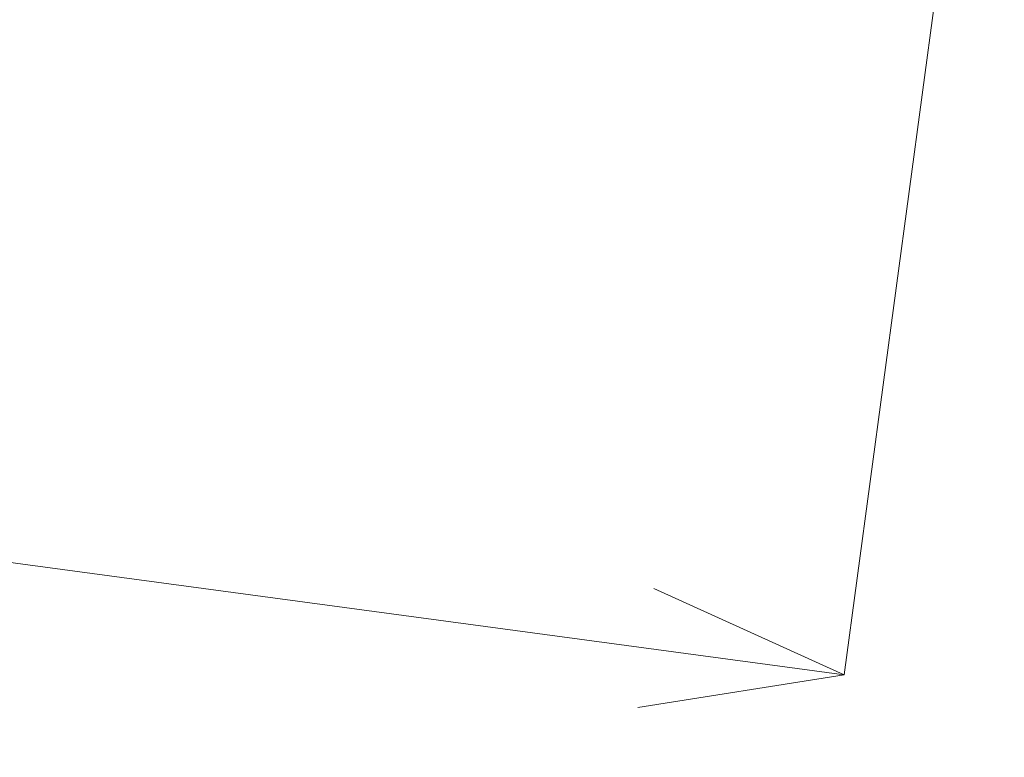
# Model space of a CAD drawing. Header units: millimetres. Extents: x -4738 to 65662, y -68080 to 6847.
# Tile 86 of 256: x -598 to 140, y -36554 to -36001. Entities that reach past the tile are written whole.
import ezdxf

# ---------------------------------------------------------------- set-up
doc = ezdxf.new("R2010")
doc.units = ezdxf.units.MM
doc.layers.add('COTAS_P', color=1, linetype='Continuous', lineweight=0)
doc.dimstyles.new('R19_100', dxfattribs={"dimtxt": 250, "dimasz": 150, "dimexe": 150, "dimexo": 80, "dimgap": 100, "dimtad": 1, "dimtih": 1, "dimtoh": 1, "dimdsep": 46, "dimcen": 0.09, "dimadec": 0, "dimazin": 0, "dimtfac": 1, "dimtdec": 4, "dimtofl": 0, "dimtmove": 0, "dimatfit": 3, "dimfxl": 1, "dimtolj": 1, "dimtzin": 0, "dimarcsym": 0})

# ---------------------------------------------------------------- blocks, each defined once
blk = doc.blocks.new('DIM_R31_46')
at = {"layer": 'COTAS_P'}
for p, q in [((-4100, -35030), (-4219.91, -35921.98)), ((140, -35600), (20.09, -36491.98)), ((-4219.91, -35921.98), (-4065.25, -35897.36)), ((20.09, -36491.98), (-4219.91, -35921.98)), ((-4219.91, -35921.98), (-4077.24, -35986.56)), ((20.09, -36491.98), (-122.58, -36427.39)), ((20.09, -36491.98), (-134.57, -36516.59))]:
    blk.add_line(p, q, dxfattribs=at)
blk.add_text('4278.14 P', height=250, rotation=172.34341, dxfattribs=at).set_placement((-2113.24, -36306.08))

msp = doc.modelspace()

# ---------------------------------------------------------------- dimensions: what is measured, and where the dimension line sits
at = {"layer": 'COTAS_P'}
dim = msp.add_aligned_dim(p1=(140, -35600), p2=(-4100, -35030), distance=900, text='<> P', dimstyle='R19_100', dxfattribs=at)
dim.commit()
dim.dimension.update_dxf_attribs({"geometry": 'DIM_R31_46', "text_midpoint": (-2099.912, -36206.976)})

doc.saveas('drawing.dxf')
